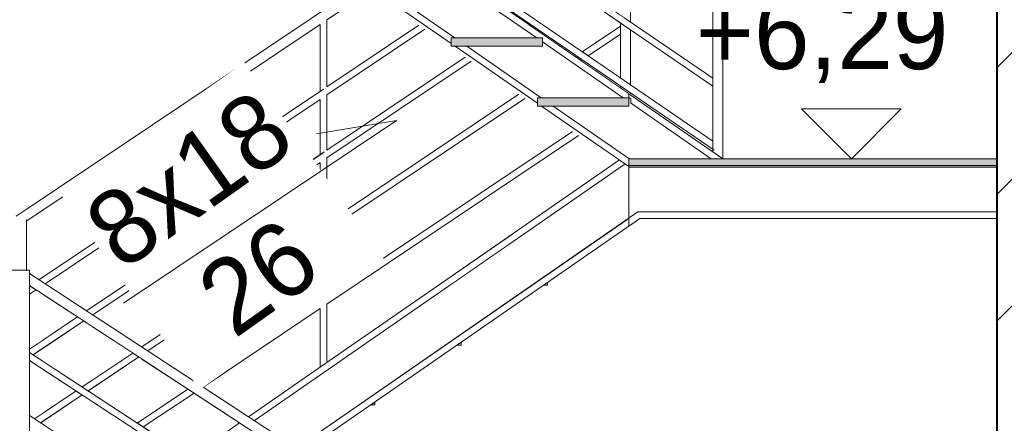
# Model space of a CAD drawing. Header units: millimetres. Extents: x 16408 to 39505, y -6861 to 26364.
# Tile 67 of 85: x 29589 to 32554, y 5496 to 6712. Entities that reach past the tile are written whole.
import ezdxf

# ---------------------------------------------------------------- set-up
doc = ezdxf.new("R2010")
doc.units = ezdxf.units.MM
doc.header["$MEASUREMENT"] = 0
doc.linetypes.add('Wipeout_Contour', pattern=[1000, 0, -1000])
for name, color, linetype, lineweight in [('0_Nr_pióra__1', 7, 'Continuous', 13), ('0_Nr_pióra__103', 7, 'Continuous', 5), ('0_Nr_pióra__122', 255, 'Continuous', 0), ('0_Nr_pióra__7', 7, 'Continuous', 20), ('inw_schody zewnętrzne_Nr_pióra__1', 7, 'Continuous', 13), ('inw_schody zewnętrzne_Nr_pióra__27', 7, 'Continuous', 40)]:
    doc.layers.add(name, color=color, linetype=linetype, lineweight=lineweight)
doc.layers.add('inw_schody zewnętrzne', color=7, linetype='Continuous')
doc.styles.add('STYL_AUTOMATYCZNY_1', font='txt')

# ---------------------------------------------------------------- blocks, each defined once
blk = doc.blocks.new('Wymiary_11_4', base_point=(32094.1, 6292.6))
at = {"layer": '0_Nr_pióra__1', "color": 7, "linetype": 'Continuous', "lineweight": 13}
for p, q in [((32094.1, 6292.6), (31944.1, 6442.6)), ((31944.1, 6442.6), (32244.1, 6442.6)), ((32244.1, 6442.6), (32094.1, 6292.6))]:
    blk.add_line(p, q, dxfattribs=at)
at = {"layer": '0_Nr_pióra__1', "color": 7, "lineweight": 13, "insert": (31624.9, 6520.7), "char_height": 225, "attachment_point": 7, "style": 'STYL_AUTOMATYCZNY_1'}
blk.add_mtext('\\A1;{\\pql;\\fCentury Gothic|b0|i0|c238|p34;+6,29}', dxfattribs=at)

msp = doc.modelspace()

# ---------------------------------------------------------------- linework, layer by layer
at = {"layer": '0_Nr_pióra__103', "color": 7, "linetype": 'Continuous', "lineweight": 5}
for p, q in [((31676.6, 6313.4), (31676.6, 7369.2)), ((31706.6, 6292.6), (31706.6, 7380.7))]:
    msp.add_line(p, q, dxfattribs=at)

# ---------------------------------------------------------------- block references
at = {"color": 7, "linetype": 'Continuous', "lineweight": 13}
msp.add_blockref('Wymiary_11_4', (32094.1, 6292.6), dxfattribs=at)

# ---------------------------------------------------------------- wipeouts: each hides what was drawn before it
at = {"color": 254, "linetype": 'Wipeout_Contour', "lineweight": 0, "ltscale": 157611.299397}
msp.add_wipeout([(30640.9, 6811.4), (30888.5, 6640.1), (30888.5, 6656.4), (30899.6, 6656.4), (30675.7, 6811.4)], dxfattribs=at)
at = {"color": 254, "linetype": 'Wipeout_Contour', "lineweight": 0, "ltscale": 128072.797543}
msp.add_wipeout([(31423.5, 6091.4), (31438.5, 6091.4), (31438.5, 6116.4), (31423.5, 6116.4)], dxfattribs=at)
at = {"color": 254, "linetype": 'Wipeout_Contour', "lineweight": 0, "ltscale": 95190.615727}
msp.add_wipeout([(31178.5, 5920.1), (31166, 5911.4), (31178.5, 5911.4)], dxfattribs=at)
at = {"color": 254, "linetype": 'Wipeout_Contour', "lineweight": 0, "ltscale": 94324.42101}
msp.add_wipeout([(30906, 5731.4), (30918.5, 5731.4), (30918.5, 5740.1)], dxfattribs=at)
at = {"color": 254, "linetype": 'Wipeout_Contour', "lineweight": 0, "ltscale": 93459.828152}
msp.add_wipeout([(30658.5, 5560.1), (30646, 5551.4), (30658.5, 5551.4)], dxfattribs=at)
at = {"color": 254, "linetype": 'Wipeout_Contour', "lineweight": 0, "ltscale": 132614.285689}
msp.add_wipeout([(32507.2, 7736.4), (32507.2, 4856.4), (32531.8, 4856.4), (32531.8, 7736.4)], dxfattribs=at).dxf.layer = 'inw_schody zewnętrzne'
at = {"color": 254, "linetype": 'Wipeout_Contour', "lineweight": 0, "ltscale": 95927.234704}
msp.add_wipeout([(31395.4, 6289.1), (31328.8, 6335.2), (31328.8, 6243)], dxfattribs=at).dxf.layer = 'inw_schody zewnętrzne'
at = {"color": 254, "linetype": 'Wipeout_Contour', "lineweight": 0, "ltscale": 120800.222151}
msp.add_wipeout([(29618.5, 5910.8), (29618.5, 5708.6), (29658.2, 5682.6), (29658.2, 5884.8)], dxfattribs=at).dxf.layer = 'inw_schody zewnętrzne'
at = {"color": 254, "linetype": 'Wipeout_Contour', "lineweight": 0, "ltscale": 121630.745829}
msp.add_wipeout([(29955, 5690.7), (29805.1, 5788.7), (29805.1, 5586.5), (29955, 5488.5)], dxfattribs=at).dxf.layer = 'inw_schody zewnętrzne'

# ---------------------------------------------------------------- next in the draw order: wipeouts: each hides what was drawn before it
at = {"color": 254, "linetype": 'Wipeout_Contour', "lineweight": 0, "ltscale": 158174.344171}
msp.add_wipeout([(30903.5, 6811.4), (30675.7, 6811.4), (30899.6, 6656.4), (31146.3, 6656.4), (30903.5, 6824.5)], dxfattribs=at)
at = {"color": 254, "linetype": 'Wipeout_Contour', "lineweight": 0, "ltscale": 158693.929851}
msp.add_wipeout([(30935.7, 6631.4), (30900.9, 6631.4), (31148.5, 6460.1), (31148.5, 6476.4), (31159.6, 6476.4)], dxfattribs=at)
at = {"color": 254, "linetype": 'Wipeout_Contour', "lineweight": 0, "ltscale": 409846.936882}
msp.add_wipeout([(32756.5, 7736.4), (32531.8, 7736.4), (32531.8, 4856.4), (32756.5, 4856.4), (33163.2, 4856.4), (33707.3, 4856.4), (34481, 4856.4), (34590, 4856.4), (34590, 7736.4), (34481, 7736.4), (33707.3, 7736.4), (33163.2, 7736.4)], dxfattribs=at).dxf.layer = 'inw_schody zewnętrzne'
at = {"color": 254, "linetype": 'Wipeout_Contour', "lineweight": 0, "ltscale": 120643.038993}
msp.add_wipeout([(29618.5, 5684.7), (29618.5, 5518.6), (29658.2, 5492.6), (29658.2, 5658.7)], dxfattribs=at).dxf.layer = 'inw_schody zewnętrzne'
at = {"color": 254, "linetype": 'Wipeout_Contour', "lineweight": 0, "ltscale": 121478.964828}
msp.add_wipeout([(29805.1, 5396.5), (29955, 5298.5), (29955, 5464.6), (29805.1, 5562.6)], dxfattribs=at).dxf.layer = 'inw_schody zewnętrzne'

# ---------------------------------------------------------------- next in the draw order: hatches: boundary and pattern name
at = {"layer": 'inw_schody zewnętrzne_Nr_pióra__1', "linetype": 'Continuous', "lineweight": 13}
h = msp.add_hatch(dxfattribs=at)
h.set_pattern_fill('Bloczki_ceramiczne_0004', style=0, pattern_type=2)
h.set_pattern_definition([(45, (0, 0), (-190.9188, 190.9188), [])])
h.paths.add_polyline_path([(32756.5, 7736.4), (32531.8, 7736.4), (32531.8, 4856.4), (32756.5, 4856.4), (33163.2, 4856.4), (33707.3, 4856.4), (34481, 4856.4), (34590, 4856.4), (34590, 7736.4), (34481, 7736.4), (33707.3, 7736.4), (33163.2, 7736.4)])

# ---------------------------------------------------------------- next in the draw order: linework, layer by layer
at = {"layer": '0_Nr_pióra__103', "color": 7, "linetype": 'Continuous', "lineweight": 5}
for p, q in [((31450.7, 6132.6), (32531.8, 6132.6)), ((31456.6, 6112.6), (32531.8, 6112.6))]:
    msp.add_line(p, q, dxfattribs=at)
at = {"layer": 'inw_schody zewnętrzne_Nr_pióra__27', "color": 7, "linetype": 'Continuous', "lineweight": 40}
msp.add_line((32531.8, 7736.4), (32531.8, 4856.4), dxfattribs=at)

# ---------------------------------------------------------------- next in the draw order: wipeouts: each hides what was drawn before it
at = {"color": 254, "linetype": 'Wipeout_Contour', "lineweight": 0, "ltscale": 159256.475621}
msp.add_wipeout([(30935.7, 6631.4), (31159.6, 6476.4), (31406.3, 6476.4), (31163.5, 6644.5), (31163.5, 6631.4)], dxfattribs=at)
at = {"color": 254, "linetype": 'Wipeout_Contour', "lineweight": 0, "ltscale": 152733.46725}
msp.add_wipeout([(30107.2, 5591.2), (29955, 5690.7), (29955, 5488.5), (30101, 5393.1), (30107.2, 5397.3)], dxfattribs=at).dxf.layer = 'inw_schody zewnętrzne'
at = {"color": 254, "linetype": 'Wipeout_Contour', "lineweight": 0, "ltscale": 120965.278029}
msp.add_wipeout([(29805.1, 5562.6), (29658.2, 5658.7), (29658.2, 5492.6), (29805.1, 5396.5)], dxfattribs=at).dxf.layer = 'inw_schody zewnętrzne'

# ---------------------------------------------------------------- next in the draw order: wipeouts: each hides what was drawn before it
at = {"color": 254, "linetype": 'Wipeout_Contour', "lineweight": 0, "ltscale": 721303.114637}
msp.add_wipeout([(29603.5, 7748.6), (29603.5, 7724.5), (29846.3, 7556.4), (29863.5, 7556.4), (29863.5, 7544.5), (30106.3, 7376.4), (30123.5, 7376.4), (30123.5, 7364.5), (30366.3, 7196.4), (30383.5, 7196.4), (30383.5, 7184.5), (30626.3, 7016.4), (30643.5, 7016.4), (30643.5, 7004.5), (30886.3, 6836.4), (30903.5, 6836.4), (30903.5, 6824.5), (31146.3, 6656.4), (31163.5, 6656.4), (31163.5, 6644.5), (31406.3, 6476.4), (31423.5, 6476.4), (31423.5, 6488.6)], dxfattribs=at)
at = {"color": 254, "linetype": 'Wipeout_Contour', "lineweight": 0, "ltscale": 121120.369265}
msp.add_wipeout([(29658.2, 5884.8), (29658.2, 5682.6), (29805.1, 5586.5), (29805.1, 5788.7)], dxfattribs=at).dxf.layer = 'inw_schody zewnętrzne'

# ---------------------------------------------------------------- next in the draw order: hatches: boundary and pattern name
at = {"layer": '0_Nr_pióra__1', "linetype": 'Continuous', "lineweight": 0, "true_color": 0x000000}
msp.add_hatch(color=18, dxfattribs=at).paths.add_polyline_path([(31163.5, 6631.4), (31163.5, 6656.4), (30888.5, 6656.4), (30888.5, 6631.4)])

# ---------------------------------------------------------------- next in the draw order: linework, layer by layer
at = {"layer": '0_Nr_pióra__103', "color": 7, "linetype": 'Continuous', "lineweight": 5}
for p, q in [((31428.7, 6705.2), (31428.7, 6900.9)), ((31428.7, 6515.2), (31428.7, 6680.9)), ((31428.7, 6488.6), (31428.7, 6490.9))]:
    msp.add_line(p, q, dxfattribs=at)

# ---------------------------------------------------------------- next in the draw order: wipeouts: each hides what was drawn before it
at = {"color": 254, "linetype": 'Wipeout_Contour', "lineweight": 0, "ltscale": 124110.653601}
msp.add_wipeout([(29603.5, 5024.5), (31412.8, 6277.1), (31395.4, 6289.1), (29603.5, 5048.6)], dxfattribs=at)

# ---------------------------------------------------------------- next in the draw order: wipeouts: each hides what was drawn before it
at = {"color": 254, "linetype": 'Wipeout_Contour', "lineweight": 0, "ltscale": 127023.831506}
msp.add_wipeout([(30634.2, 7035.7), (31408.5, 6504.8), (31408.5, 6529.1), (30634.2, 7059.9)], dxfattribs=at)
at = {"color": 254, "linetype": 'Wipeout_Contour', "lineweight": 0, "ltscale": 127767.92276}
msp.add_wipeout([(31160.9, 6451.4), (31423.5, 6269.7), (31423.5, 6293.7), (31195.7, 6451.4)], dxfattribs=at)
at = {"color": 254, "linetype": 'Wipeout_Contour', "lineweight": 0, "ltscale": 124057.973169}
msp.add_wipeout([(29614.4, 4861.3), (29632.2, 4849.6), (31423.5, 6089.7), (31423.5, 6113.7)], dxfattribs=at)

# ---------------------------------------------------------------- next in the draw order: linework, layer by layer
at = {"layer": '0_Nr_pióra__103', "color": 7, "linetype": 'Continuous', "lineweight": 5}
for p, q in [((30888.5, 6656.4), (30888.5, 6631.4)), ((31163.5, 6656.4), (30888.5, 6656.4)), ((31163.5, 6656.4), (31163.5, 6631.4)), ((31163.5, 6631.4), (30888.5, 6631.4)), ((31148.5, 6476.4), (31148.5, 6451.4)), ((31423.5, 6113.7), (31423.5, 6089.7))]:
    msp.add_line(p, q, dxfattribs=at)

# ---------------------------------------------------------------- next in the draw order: wipeouts: each hides what was drawn before it
at = {"color": 254, "linetype": 'Wipeout_Contour', "lineweight": 0, "ltscale": 127188.398512}
msp.add_wipeout([(30634.2, 7249.9), (30634.2, 7225.7), (31408.5, 6694.8), (31408.5, 6719.1)], dxfattribs=at)
at = {"color": 254, "linetype": 'Wipeout_Contour', "lineweight": 0, "ltscale": 128177.995572}
msp.add_wipeout([(31398.7, 6668), (31301.2, 6602.6), (31301.3, 6602.5), (31398.7, 6667.8)], dxfattribs=at)
at = {"color": 254, "linetype": 'Wipeout_Contour', "lineweight": 0, "ltscale": 127852.576867}
msp.add_wipeout([(31283.3, 6590.6), (31270.9, 6582.3), (31271, 6582.2), (31283.4, 6590.5)], dxfattribs=at)
at = {"color": 254, "linetype": 'Wipeout_Contour', "lineweight": 0, "ltscale": 95981.923574}
msp.add_wipeout([(31423.5, 6451.4), (31195.7, 6451.4), (31423.5, 6293.7)], dxfattribs=at)
at = {"color": 254, "linetype": 'Wipeout_Contour', "lineweight": 0, "ltscale": 118944.237382}
msp.add_wipeout([(28673.6, 5956.4), (28673.6, 5926.4), (29594.6, 5926.4), (29603.5, 5956.4)], dxfattribs=at)
at = {"color": 254, "linetype": 'Wipeout_Contour', "lineweight": 0, "ltscale": 121934.881372}
msp.add_wipeout([(29618.5, 5946.6), (29618.5, 5910.8), (30251.3, 5497), (30277.9, 5515.5)], dxfattribs=at)

# ---------------------------------------------------------------- next in the draw order: hatches: boundary and pattern name
at = {"layer": '0_Nr_pióra__1', "linetype": 'Continuous', "lineweight": 0, "true_color": 0x000000}
msp.add_hatch(color=18, dxfattribs=at).paths.add_polyline_path([(31423.5, 6451.4), (31423.5, 6476.4), (31148.5, 6476.4), (31148.5, 6451.4)])

# ---------------------------------------------------------------- next in the draw order: wipeouts: each hides what was drawn before it
at = {"color": 254, "linetype": 'Wipeout_Contour', "lineweight": 0, "ltscale": 279413.864394}
msp.add_wipeout([(30643.5, 6797.7), (29610.5, 6105.3), (29610.9, 6105.3), (30493.8, 6697.1), (30493.8, 6697.3), (30513.8, 6710.7), (30514.2, 6710.9), (30514.2, 6710.8), (30643.7, 6797.6)], dxfattribs=at)
at = {"color": 254, "linetype": 'Wipeout_Contour', "lineweight": 0, "ltscale": 127312.246398}
msp.add_wipeout([(31109.5, 6694.1), (31109.6, 6694), (31121.2, 6701.8), (31121.1, 6701.9)], dxfattribs=at)
at = {"color": 254, "linetype": 'Wipeout_Contour', "lineweight": 0, "ltscale": 127822.769633}
msp.add_wipeout([(31265.6, 6602.8), (31253.2, 6594.5), (31270.9, 6582.3), (31283.3, 6590.6)], dxfattribs=at)
at = {"color": 254, "linetype": 'Wipeout_Contour', "lineweight": 0, "ltscale": 90562.20397}
msp.add_wipeout([(29588.5, 5956.4), (29603.5, 5956.4), (29588.5, 5960.9)], dxfattribs=at)
at = {"color": 254, "linetype": 'Wipeout_Contour', "lineweight": 0, "ltscale": 185441.23727}
msp.add_wipeout([(30284.5, 5511.1), (30284.7, 5511), (30412.9, 5597), (30416.6, 5599.6), (30493.8, 5651.3), (30493.8, 5651.4)], dxfattribs=at)
at = {"color": 254, "linetype": 'Wipeout_Contour', "lineweight": 0, "ltscale": 121081.029025}
msp.add_wipeout([(29959.9, 5295.3), (29618.5, 5518.6), (29618.5, 5494.7), (29942.1, 5283.1)], dxfattribs=at)

# ---------------------------------------------------------------- next in the draw order: linework, layer by layer
at = {"layer": '0_Nr_pióra__103', "color": 7, "linetype": 'Continuous', "lineweight": 5}
msp.add_line((31262, 6600.4), (31265.6, 6602.8), dxfattribs=at)

# ---------------------------------------------------------------- next in the draw order: wipeouts: each hides what was drawn before it
at = {"color": 254, "linetype": 'Wipeout_Contour', "lineweight": 0, "ltscale": 247594.875845}
msp.add_wipeout([(29608.7, 6108.1), (29610.5, 6105.3), (30643.5, 6797.7), (30640.9, 6799.5), (30628.5, 6799.5), (30628.5, 6808.1), (30617, 6816), (29608.7, 6140.1)], dxfattribs=at)
at = {"color": 254, "linetype": 'Wipeout_Contour', "lineweight": 0, "ltscale": 127282.579981}
msp.add_wipeout([(31091.8, 6706.3), (31109.5, 6694.1), (31121.1, 6701.9), (31103.3, 6714)], dxfattribs=at)
at = {"color": 254, "linetype": 'Wipeout_Contour', "lineweight": 0, "ltscale": 128167.910214}
msp.add_wipeout([(31398.7, 6692), (31283.5, 6614.8), (31301.2, 6602.6), (31398.7, 6668)], dxfattribs=at)
at = {"color": 254, "linetype": 'Wipeout_Contour', "lineweight": 0, "ltscale": 128276.438198}
msp.add_wipeout([(31408.5, 6504.8), (31398.7, 6511.5), (31398.7, 6493.8), (31408.5, 6487)], dxfattribs=at)
at = {"color": 254, "linetype": 'Wipeout_Contour', "lineweight": 0, "ltscale": 121463.770229}
msp.add_wipeout([(29618.5, 5708.6), (29618.5, 5684.7), (30083.3, 5380.8), (30101, 5393.1)], dxfattribs=at)

# ---------------------------------------------------------------- next in the draw order: linework, layer by layer
at = {"layer": '0_Nr_pióra__103', "color": 7, "linetype": 'Continuous', "lineweight": 5}
for p, q in [((31146.3, 6656.4), (30903.5, 6824.5)), ((31118.3, 6699.9), (31121.2, 6701.8)), ((31279.8, 6588.1), (31283.4, 6590.5)), ((31398.7, 6505.7), (31398.7, 6511.5))]:
    msp.add_line(p, q, dxfattribs=at)

# ---------------------------------------------------------------- next in the draw order: wipeouts: each hides what was drawn before it
at = {"color": 254, "linetype": 'Wipeout_Contour', "lineweight": 0, "ltscale": 128371.679027}
msp.add_wipeout([(31398.7, 6535.7), (31408.5, 6529.1), (31408.5, 6694.8), (31398.7, 6701.5)], dxfattribs=at)
at = {"color": 254, "linetype": 'Wipeout_Contour', "lineweight": 0, "ltscale": 126103.165604}
msp.add_wipeout([(31398.7, 6258), (30513.8, 5664.8), (30514, 5664.9), (31398.7, 6257.8)], dxfattribs=at)
at = {"color": 254, "linetype": 'Wipeout_Contour', "lineweight": 0, "ltscale": 240828.66695}
msp.add_wipeout([(29588.5, 5926.4), (29588.5, 4860.9), (29603.5, 4856.4), (29603.5, 5048.6), (29618.5, 5059), (29618.5, 5952), (29603.5, 5956.4), (29594.6, 5926.4)], dxfattribs=at)
at = {"color": 254, "linetype": 'Wipeout_Contour', "lineweight": 0, "ltscale": 120905.073179}
msp.add_wipeout([(29777.1, 5581), (29651.6, 5496.9), (29651.8, 5496.8), (29777.2, 5580.9)], dxfattribs=at)
at = {"color": 254, "linetype": 'Wipeout_Contour', "lineweight": 0, "ltscale": 153363.64967}
msp.add_wipeout([(30086.6, 5402.5), (30104.8, 5390.6), (30243.5, 5483.6), (30243.5, 5502.1), (30239.3, 5504.9)], dxfattribs=at)

# ---------------------------------------------------------------- next in the draw order: linework, layer by layer
at = {"layer": '0_Nr_pióra__103', "color": 7, "linetype": 'Continuous', "lineweight": 5}
for p, q in [((31283.5, 6614.8), (31398.7, 6692)), ((31398.7, 6535.7), (31398.7, 6701.5)), ((31406.3, 6476.4), (31163.5, 6644.5)), ((31301.3, 6602.5), (31398.7, 6667.8))]:
    msp.add_line(p, q, dxfattribs=at)

# ---------------------------------------------------------------- next in the draw order: wipeouts: each hides what was drawn before it
at = {"color": 254, "linetype": 'Wipeout_Contour', "lineweight": 0, "ltscale": 151106.744365}
msp.add_wipeout([(29608.7, 5953.1), (29609.3, 5952.6), (29609.3, 6107.1), (29608.7, 6108.1), (29608.7, 6140.1)], dxfattribs=at)
at = {"color": 254, "linetype": 'Wipeout_Contour', "lineweight": 0, "ltscale": 120833.59207}
msp.add_wipeout([(29618.5, 5884.5), (29638.3, 5897.8), (29638.2, 5897.9), (29618.5, 5884.7)], dxfattribs=at)
at = {"color": 254, "linetype": 'Wipeout_Contour', "lineweight": 0, "ltscale": 123600.76217}
msp.add_wipeout([(30266.4, 5523), (30284.5, 5511.1), (30503.9, 5658.1), (30503.9, 5682.2)], dxfattribs=at)
at = {"color": 254, "linetype": 'Wipeout_Contour', "lineweight": 0, "ltscale": 120873.495224}
msp.add_wipeout([(29758.9, 5592.9), (29633.5, 5508.8), (29651.6, 5496.9), (29777.1, 5581)], dxfattribs=at)
at = {"color": 254, "linetype": 'Wipeout_Contour', "lineweight": 0, "ltscale": 122174.098612}
msp.add_wipeout([(29961.3, 5484.4), (29961.4, 5484.4), (30114.1, 5586.7), (30114, 5586.8)], dxfattribs=at)

# ---------------------------------------------------------------- next in the draw order: wipeouts: each hides what was drawn before it
at = {"color": 254, "linetype": 'Wipeout_Contour', "lineweight": 0, "ltscale": 158125.423064}
msp.add_wipeout([(30513.8, 5664.8), (31398.7, 6258), (31398.7, 6274.8), (31393.5, 6278.5), (30513.8, 5688.9)], dxfattribs=at)
at = {"color": 254, "linetype": 'Wipeout_Contour', "lineweight": 0, "ltscale": 120823.709971}
msp.add_wipeout([(29618.5, 5908.7), (29618.5, 5884.7), (29638.2, 5897.9), (29620, 5909.8)], dxfattribs=at)
at = {"color": 254, "linetype": 'Wipeout_Contour', "lineweight": 0, "ltscale": 122142.458865}
msp.add_wipeout([(30095.8, 5598.7), (29943.1, 5496.3), (29961.3, 5484.4), (30114, 5586.8)], dxfattribs=at)

# ---------------------------------------------------------------- next in the draw order: linework, layer by layer
at = {"layer": '0_Nr_pióra__103', "color": 7, "linetype": 'Continuous', "lineweight": 5}
for p, q in [((30906, 5731.4), (30918.5, 5731.4)), ((30918.5, 5731.4), (30918.5, 5740.1))]:
    msp.add_line(p, q, dxfattribs=at)

# ---------------------------------------------------------------- next in the draw order: wipeouts: each hides what was drawn before it
at = {"color": 254, "linetype": 'Wipeout_Contour', "lineweight": 0, "ltscale": 128119.257434}
msp.add_wipeout([(31398.7, 6240), (31399.4, 6240.3), (31429.4, 6260.4), (31428.7, 6260.1)], dxfattribs=at)
at = {"color": 254, "linetype": 'Wipeout_Contour', "lineweight": 0, "ltscale": 154481.99705}
msp.add_wipeout([(30513.6, 5854.6), (30141.1, 5604.9), (30141.2, 5604.9), (30493.8, 5841.2), (30493.8, 5841.4)], dxfattribs=at)
at = {"color": 254, "linetype": 'Wipeout_Contour', "lineweight": 0, "ltscale": 121600.510064}
msp.add_wipeout([(29795.1, 5593.1), (29795.2, 5593), (29948, 5695.4), (29947.8, 5695.4)], dxfattribs=at)

# ---------------------------------------------------------------- next in the draw order: wipeouts: each hides what was drawn before it
at = {"color": 254, "linetype": 'Wipeout_Contour', "lineweight": 0, "ltscale": 128270.33682}
msp.add_wipeout([(31428.7, 6260.1), (31429.4, 6260.4), (31429.4, 6472.6), (31428.7, 6473)], dxfattribs=at)
at = {"color": 254, "linetype": 'Wipeout_Contour', "lineweight": 0, "ltscale": 123423.130245}
msp.add_wipeout([(30122.9, 5616.8), (30141.1, 5604.9), (30503.9, 5848.1), (30503.9, 5872.2)], dxfattribs=at)
at = {"color": 254, "linetype": 'Wipeout_Contour', "lineweight": 0, "ltscale": 121569.006526}
msp.add_wipeout([(29777, 5605), (29795.1, 5593.1), (29947.8, 5695.4), (29929.7, 5707.3)], dxfattribs=at)

# ---------------------------------------------------------------- next in the draw order: hatches: boundary and pattern name
at = {"layer": '0_Nr_pióra__1', "linetype": 'Continuous', "lineweight": 0, "true_color": 0x000000}
msp.add_hatch(color=18, dxfattribs=at).paths.add_polyline_path([(32531.8, 6267.6), (32531.8, 6292.6), (31423.5, 6292.6), (31423.5, 6267.6)])
at = {"layer": '0_Nr_pióra__122', "linetype": 'Continuous', "lineweight": 0, "true_color": 0xffffff}
msp.add_hatch(color=7, dxfattribs=at).paths.add_polyline_path([(32531.8, 6272.6), (32531.8, 6292.6), (31423.5, 6292.6), (31423.5, 6272.6)])

# ---------------------------------------------------------------- next in the draw order: linework, layer by layer
at = {"layer": '0_Nr_pióra__1', "color": 7, "linetype": 'Continuous', "lineweight": 13, "flags": 128}
for points in [[(32531.8, 6272.6), (32531.8, 6292.6), (31423.5, 6292.6), (31423.5, 6272.6)], [(32531.8, 6267.6), (32531.8, 6292.6), (31423.5, 6292.6), (31423.5, 6267.6)]]:
    msp.add_lwpolyline(points, close=True, dxfattribs=at)
at = {"layer": '0_Nr_pióra__103', "color": 7, "linetype": 'Continuous', "lineweight": 5}
for p, q in [((31423.5, 6476.4), (31148.5, 6476.4)), ((31423.5, 6488.6), (31423.5, 6476.4)), ((31423.5, 6476.6), (31429.4, 6472.6)), ((31423.5, 6476.4), (31423.5, 6451.4)), ((31429.4, 6459.9), (31429.4, 6472.6)), ((31423.5, 6451.4), (31148.5, 6451.4)), ((31671.8, 6292.6), (31428.7, 6460.9)), ((31423.5, 6293.7), (31423.5, 6269.7)), ((31423.5, 6269.7), (31423.5, 6113.7))]:
    msp.add_line(p, q, dxfattribs=at)

# ---------------------------------------------------------------- next in the draw order: wipeouts: each hides what was drawn before it
at = {"color": 254, "linetype": 'Wipeout_Contour', "lineweight": 0, "ltscale": 125966.291017}
msp.add_wipeout([(30513.8, 5854.8), (30514.3, 5854.9), (31271.8, 6362.7), (31271.7, 6362.8)], dxfattribs=at)
at = {"color": 254, "linetype": 'Wipeout_Contour', "lineweight": 0, "ltscale": 123210.058706}
msp.add_wipeout([(29974.9, 5713.6), (29975, 5713.5), (30493.8, 6061.2), (30493.8, 6061.4)], dxfattribs=at)
at = {"color": 254, "linetype": 'Wipeout_Contour', "lineweight": 0, "ltscale": 121029.412552}
msp.add_wipeout([(29781.7, 5804.1), (29629, 5701.7), (29629.1, 5701.6), (29781.8, 5804)], dxfattribs=at)

# ---------------------------------------------------------------- next in the draw order: wipeouts: each hides what was drawn before it
at = {"color": 254, "linetype": 'Wipeout_Contour', "lineweight": 0, "ltscale": 125955.44184}
msp.add_wipeout([(30513.8, 5854.8), (31271.7, 6362.8), (31254, 6375), (30513.8, 5878.9)], dxfattribs=at)
at = {"color": 254, "linetype": 'Wipeout_Contour', "lineweight": 0, "ltscale": 151170.62154}
msp.add_wipeout([(29763.5, 5816), (29618.5, 5718.7), (29618.5, 5708.6), (29629, 5701.7), (29781.7, 5804.1)], dxfattribs=at)

# ---------------------------------------------------------------- next in the draw order: linework, layer by layer
at = {"layer": '0_Nr_pióra__103', "color": 7, "linetype": 'Continuous', "lineweight": 5}
for p, q in [((31423.5, 6269.7), (31160.9, 6451.4)), ((31423.5, 6293.7), (31195.7, 6451.4)), ((31166, 5911.4), (31178.5, 5911.4)), ((31178.5, 5911.4), (31178.5, 5920.1))]:
    msp.add_line(p, q, dxfattribs=at)

# ---------------------------------------------------------------- next in the draw order: wipeouts: each hides what was drawn before it
at = {"color": 254, "linetype": 'Wipeout_Contour', "lineweight": 0, "ltscale": 271374.49565}
msp.add_wipeout([(29578.7, 5020), (29588.5, 5026.6), (29588.5, 5930.4), (29587.1, 5931.3), (29588.5, 5933.5), (29588.5, 5966.2), (29608.7, 5953.1), (29608.7, 6140.1), (29578.7, 6120)], dxfattribs=at)
at = {"color": 254, "linetype": 'Wipeout_Contour', "lineweight": 0, "ltscale": 123221.375248}
msp.add_wipeout([(29956.7, 5725.5), (29974.9, 5713.6), (30503.9, 6068.1), (30503.9, 6092.2)], dxfattribs=at)

# ---------------------------------------------------------------- next in the draw order: linework, layer by layer
at = {"layer": '0_Nr_pióra__103', "color": 7, "linetype": 'Continuous', "lineweight": 5}
for p, q in [((29578.7, 6120), (29608.7, 6140.1)), ((29608.7, 6108.1), (29610.5, 6105.3)), ((29610.5, 6105.3), (29610.9, 6105.3)), ((29588.5, 5956.4), (29603.5, 5956.4))]:
    msp.add_line(p, q, dxfattribs=at)

# ---------------------------------------------------------------- next in the draw order: wipeouts: each hides what was drawn before it
at = {"color": 254, "linetype": 'Wipeout_Contour', "lineweight": 0, "ltscale": 157242.510823}
msp.add_wipeout([(31110.2, 6474.6), (30513.8, 6074.8), (30514.2, 6074.9), (30828.8, 6285.8), (31110.3, 6474.5)], dxfattribs=at)
at = {"color": 254, "linetype": 'Wipeout_Contour', "lineweight": 0, "ltscale": 123012.228884}
msp.add_wipeout([(29808.8, 5822.2), (29808.9, 5822.1), (30493.8, 6281.2), (30493.8, 6281.4)], dxfattribs=at)

# ---------------------------------------------------------------- next in the draw order: wipeouts: each hides what was drawn before it
at = {"color": 254, "linetype": 'Wipeout_Contour', "lineweight": 0, "ltscale": 125768.873202}
msp.add_wipeout([(30513.8, 6074.8), (31110.2, 6474.6), (31092.6, 6486.8), (30513.8, 6098.9)], dxfattribs=at)

# ---------------------------------------------------------------- next in the draw order: wipeouts: each hides what was drawn before it
at = {"color": 254, "linetype": 'Wipeout_Contour', "lineweight": 0, "ltscale": 156754.142416}
msp.add_wipeout([(30513.8, 6294.8), (30514.2, 6294.9), (30948.9, 6586.3), (30948.8, 6586.4), (30514.2, 6295.1)], dxfattribs=at)

# ---------------------------------------------------------------- next in the draw order: wipeouts: each hides what was drawn before it
at = {"color": 254, "linetype": 'Wipeout_Contour', "lineweight": 0, "ltscale": 123023.851632}
msp.add_wipeout([(30503.9, 6312.2), (29790.6, 5834.1), (29808.8, 5822.2), (30503.9, 6288.1)], dxfattribs=at)

# ---------------------------------------------------------------- next in the draw order: wipeouts: each hides what was drawn before it
at = {"color": 254, "linetype": 'Wipeout_Contour', "lineweight": 0, "ltscale": 125586.577782}
msp.add_wipeout([(30513.8, 6318.9), (30513.8, 6294.8), (30948.8, 6586.4), (30931.1, 6598.6)], dxfattribs=at)

# ---------------------------------------------------------------- next in the draw order: linework, layer by layer
at = {"layer": '0_Nr_pióra__103', "color": 7, "linetype": 'Continuous', "lineweight": 5}
for p, q in [((31148.5, 6460.1), (30900.9, 6631.4)), ((31159.6, 6476.4), (30935.7, 6631.4))]:
    msp.add_line(p, q, dxfattribs=at)

# ---------------------------------------------------------------- next in the draw order: wipeouts: each hides what was drawn before it
at = {"color": 254, "linetype": 'Wipeout_Contour', "lineweight": 0, "ltscale": 184903.099303}
msp.add_wipeout([(30216.9, 6285.8), (29665.3, 5916), (29665.4, 5916), (30493.8, 6471.2), (30493.8, 6471.4), (30513.6, 6484.6)], dxfattribs=at)

# ---------------------------------------------------------------- next in the draw order: wipeouts: each hides what was drawn before it
at = {"color": 254, "linetype": 'Wipeout_Contour', "lineweight": 0, "ltscale": 125442.723471}
msp.add_wipeout([(30513.8, 6484.8), (30514.2, 6484.9), (30809.5, 6682.8), (30809.3, 6682.9)], dxfattribs=at)

# ---------------------------------------------------------------- next in the draw order: wipeouts: each hides what was drawn before it
at = {"color": 254, "linetype": 'Wipeout_Contour', "lineweight": 0, "ltscale": 122856.67577}
msp.add_wipeout([(30503.9, 6502.2), (29647.1, 5927.9), (29665.3, 5916), (30503.9, 6478.1)], dxfattribs=at)

# ---------------------------------------------------------------- next in the draw order: linework, layer by layer
at = {"layer": '0_Nr_pióra__103', "color": 7, "linetype": 'Continuous', "lineweight": 5}
for p, q in [((29610.9, 6105.3), (30493.8, 6697.1)), ((30493.8, 6495.5), (30493.8, 6697.3)), ((30493.8, 6305.5), (30493.8, 6471.4)), ((30493.8, 6085.5), (30493.8, 6281.4))]:
    msp.add_line(p, q, dxfattribs=at)

# ---------------------------------------------------------------- next in the draw order: wipeouts: each hides what was drawn before it
at = {"color": 254, "linetype": 'Wipeout_Contour', "lineweight": 0, "ltscale": 125432.589665}
msp.add_wipeout([(30513.8, 6508.9), (30513.8, 6484.8), (30809.3, 6682.9), (30791.7, 6695.1)], dxfattribs=at)

# ---------------------------------------------------------------- next in the draw order: linework, layer by layer
at = {"layer": '0_Nr_pióra__103', "color": 7, "linetype": 'Continuous', "lineweight": 5}
for p, q in [((31676.6, 6535.2), (30634.2, 7249.9)), ((31676.6, 6511), (30634.2, 7225.7)), ((31676.6, 6345.2), (30634.2, 7059.9)), ((31680.2, 6318.5), (30634.2, 7035.7)), ((30888.5, 6640.1), (30640.9, 6811.4)), ((30899.6, 6656.4), (30675.7, 6811.4))]:
    msp.add_line(p, q, dxfattribs=at)

# ---------------------------------------------------------------- next in the draw order: wipeouts: each hides what was drawn before it
at = {"color": 254, "linetype": 'Wipeout_Contour', "lineweight": 0, "ltscale": 746882.147001}
msp.add_wipeout([(30513.8, 5646.8), (30514, 5646.9), (30514, 5664.9), (30513.8, 5664.8), (30513.8, 5688.9), (30514.2, 5689.2), (30514.2, 5854.9), (30513.8, 5854.8), (30513.8, 5878.9), (30514.2, 5879.2), (30514.2, 6074.9), (30513.8, 6074.8), (30513.8, 6098.9), (30514.2, 6099.2), (30514.2, 6294.9), (30513.8, 6294.8), (30513.8, 6318.9), (30514.2, 6319.2), (30514.2, 6484.9), (30513.8, 6484.8), (30513.8, 6508.9), (30514.2, 6509.2), (30514.2, 6710.9), (30513.8, 6710.7)], dxfattribs=at)

# ---------------------------------------------------------------- next in the draw order: linework, layer by layer
at = {"layer": '0_Nr_pióra__103', "color": 7, "linetype": 'Continuous', "lineweight": 5}
for p, q in [((31706.6, 6292.6), (29621.1, 7736.4)), ((29608.7, 6140.1), (30617, 6816)), ((30514.2, 6710.8), (30643.7, 6797.6)), ((30514.2, 6509.2), (30514.2, 6710.9)), ((30513.8, 6508.9), (30791.7, 6695.1)), ((30514.2, 6484.9), (30809.5, 6682.8)), ((30513.8, 6318.9), (30931.1, 6598.6)), ((30514.2, 6294.9), (30948.9, 6586.3)), ((30513.8, 6098.9), (31092.6, 6486.8)), ((30514.2, 6319.2), (30514.2, 6484.9)), ((30514.2, 6074.9), (31110.3, 6474.5)), ((30514.2, 6099.2), (30514.2, 6294.9))]:
    msp.add_line(p, q, dxfattribs=at)

# ---------------------------------------------------------------- next in the draw order: wipeouts: each hides what was drawn before it
at = {"color": 254, "linetype": 'Wipeout_Contour', "lineweight": 0, "ltscale": 154327.087416}
msp.add_wipeout([(29618.5, 5946.6), (29618.5, 5910.8), (30887.1, 5081.3), (30888.5, 5083.5), (30888.5, 5116.2)], dxfattribs=at)

# ---------------------------------------------------------------- next in the draw order: linework, layer by layer
at = {"layer": '0_Nr_pióra__103', "color": 7, "linetype": 'Continuous', "lineweight": 5}
for p, q in [((29647.1, 5927.9), (30503.9, 6502.2)), ((29665.4, 5916), (30493.8, 6471.2)), ((30513.8, 5878.9), (31254, 6375)), ((30514.2, 5854.9), (31271.8, 6362.7)), ((29790.6, 5834.1), (30506, 6313.7)), ((30277.9, 5515.5), (31395.4, 6289.1)), ((29808.9, 5822.1), (30493.8, 6281.2)), ((30295.8, 5503.8), (31412.8, 6277.1)), ((30422.6, 5420.8), (31450.7, 6132.6)), ((30440.5, 5409.1), (31456.6, 6112.6)), ((29609.3, 5954.7), (29609.3, 6107.1)), ((29956.7, 5725.5), (30502, 6091)), ((30493.8, 5865.5), (30493.8, 6061.4)), ((30514.2, 5879.2), (30514.2, 6074.9)), ((28673.6, 5956.4), (29618.5, 5956.4)), ((29618.5, 5910.8), (29618.5, 5956.4)), ((29618.5, 5946.6), (29618.5, 5952)), ((29618.5, 5910.8), (29618.5, 5946.6)), ((29618.5, 5908.7), (29620, 5909.8)), ((29618.5, 5884.5), (29638.3, 5897.8)), ((30514.2, 5681.7), (30514.2, 5854.9)), ((30493.8, 5665), (30493.8, 5841.4)), ((30513.8, 5646.8), (30514, 5646.9)), ((30646, 5551.4), (30658.5, 5551.4)), ((30658.5, 5551.4), (30658.5, 5560.1))]:
    msp.add_line(p, q, dxfattribs=at)

# ---------------------------------------------------------------- next in the draw order: wipeouts: each hides what was drawn before it
at = {"color": 254, "linetype": 'Wipeout_Contour', "lineweight": 0, "ltscale": 121592.360099}
msp.add_wipeout([(29618.5, 5494.7), (30243.5, 5086), (30243.5, 5109.9), (29618.5, 5518.6)], dxfattribs=at)

# ---------------------------------------------------------------- next in the draw order: wipeouts: each hides what was drawn before it
at = {"color": 254, "linetype": 'Wipeout_Contour', "lineweight": 0, "ltscale": 121727.282391}
msp.add_wipeout([(30243.5, 5299.9), (29618.5, 5708.6), (29618.5, 5684.7), (30243.5, 5276)], dxfattribs=at)

# ---------------------------------------------------------------- next in the draw order: linework, layer by layer
at = {"layer": '0_Nr_pióra__103', "color": 7, "linetype": 'Continuous', "lineweight": 5}
for p, q in [((29975, 5713.5), (30493.8, 6061.2)), ((29618.5, 5946.6), (30277.9, 5515.5)), ((31146.3, 4947.6), (29618.5, 5946.6)), ((29618.5, 5910.8), (30251.3, 5497)), ((29618.5, 5059), (29618.5, 5910.8)), ((31146.3, 4911.8), (29618.5, 5910.8)), ((29618.5, 4858.6), (29618.5, 5910.8)), ((30122.9, 5616.8), (30503.9, 5872.2)), ((29618.5, 5718.7), (29763.5, 5816)), ((30141.2, 5604.9), (30493.8, 5841.2)), ((29629.1, 5701.6), (29781.8, 5804)), ((29618.5, 5708.6), (30101, 5393.1)), ((30243.5, 5299.9), (29618.5, 5708.6)), ((29777, 5605), (29929.7, 5707.3)), ((29795.2, 5593), (29948, 5695.4)), ((29618.5, 5684.7), (30083.3, 5380.8)), ((30243.5, 5276), (29618.5, 5684.7)), ((29633.5, 5508.8), (29758.9, 5592.9)), ((29651.8, 5496.8), (29777.2, 5580.9)), ((29943.1, 5496.3), (30095.8, 5598.7)), ((29961.4, 5484.4), (30114.1, 5586.7)), ((29618.5, 5518.6), (29955, 5298.5)), ((30243.5, 5109.9), (29618.5, 5518.6)), ((30099.3, 5391.8), (30251.3, 5497))]:
    msp.add_line(p, q, dxfattribs=at)

# ---------------------------------------------------------------- next in the draw order: wipeouts: each hides what was drawn before it
at = {"color": 7, "linetype": 'Wipeout_Contour', "lineweight": 20, "ltscale": 123232.713895}
msp.add_wipeout([(29710.8, 6189.2), (30265.1, 6582.6), (30685.6, 5990), (30131.2, 5596.7)], dxfattribs=at).dxf.layer = '0_Nr_pióra__7'

# ---------------------------------------------------------------- next in the draw order: linework, layer by layer
at = {"layer": '0_Nr_pióra__1', "color": 7, "linetype": 'Continuous', "lineweight": 13}
for p, q in [((29902.1, 5857.4), (30723.5, 6408)), ((30723.5, 6408), (30483.4, 6367.5))]:
    msp.add_line(p, q, dxfattribs=at)

# ---------------------------------------------------------------- next in the draw order: texts
at = {"layer": '0_Nr_pióra__7', "color": 7, "linetype": 'Continuous', "lineweight": 20, "insert": (30373.6, 5842.4), "char_height": 225, "attachment_point": 8, "rotation": 35.3587, "line_spacing_factor": 0.963147, "style": 'STYL_AUTOMATYCZNY_1'}
msp.add_mtext('\\A1;{\\pqc;\\fCentury Gothic|b0|i0|c238|p34;8x1\\fCentury Gothic|b0|i0|c238|p34;8\\P\\pqc;\\fCentury Gothic|b0|i0|c238|p34;26}', dxfattribs=at)

doc.saveas('drawing.dxf')
